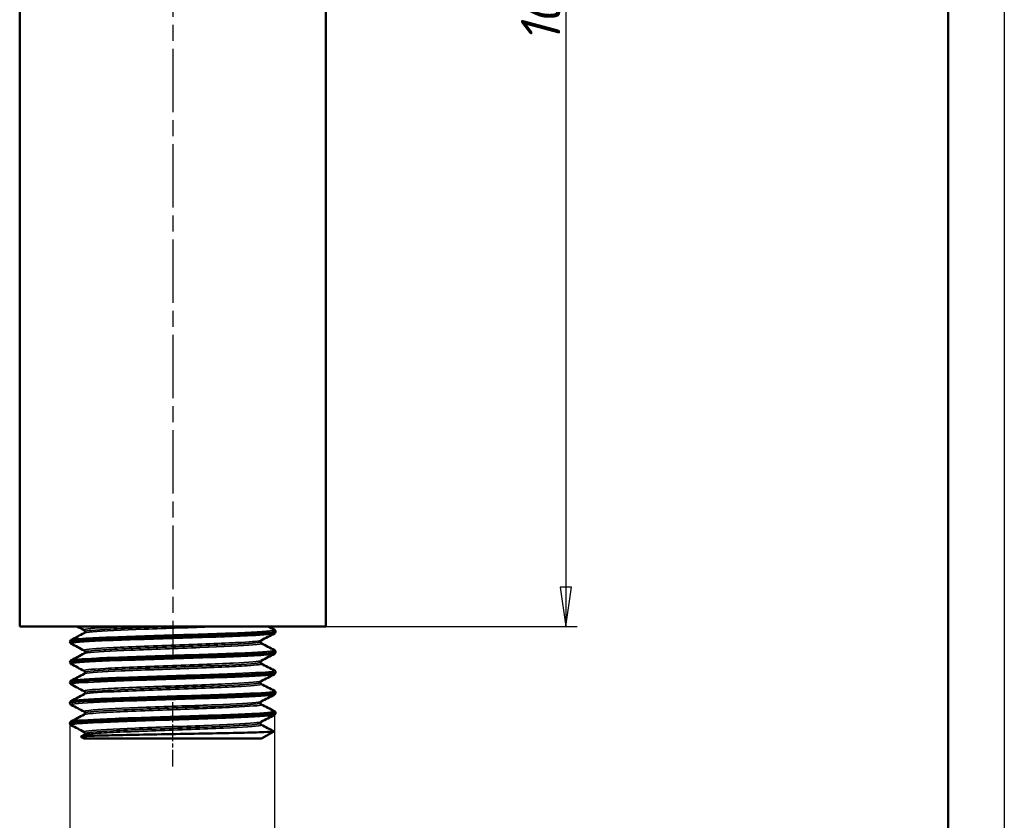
# Model space of a CAD drawing. Header units: millimetres. Extents: x -177 to 801, y -69 to 356.
# Tile 9 of 11: x 122 to 210, y 154 to 226. Entities that reach past the tile are written whole.
import ezdxf

# ---------------------------------------------------------------- set-up
doc = ezdxf.new("R2010")
doc.units = ezdxf.units.MM
doc.linetypes.add('CHAIN', pattern=[0.7087, 0.4724, -0.0591, 0.1181, -0.0591])
for name, color, linetype, lineweight in [('Видимые тонкие (ГОСТ)', 7, 'Continuous', 35), ('Видимый контур (ГОСТ)', 7, 'Continuous', 50), ('Кромка (ГОСТ)', 7, 'Continuous', 50), ('Осевая линия (ГОСТ)', 7, 'Continuous', 25), ('Размер (ГОСТ)', 7, 'Continuous', 25)]:
    doc.layers.add(name, color=color, linetype=linetype, lineweight=lineweight)
doc.styles.add('Обычный текст (ГОСТ)', font='GOST Common Italic.ttf')
doc.dimstyles.new('Обычный (ГОСТ)', dxfattribs={"dimtxt": 3.5, "dimasz": 3.5, "dimexe": 1, "dimexo": 0, "dimgap": 0.5, "dimtad": 1, "dimrnd": 1e-08, "dimtxsty": 'Обычный текст (ГОСТ)', "dimblk": 'Filled-1', "dimcen": 0.09, "dimdle": 15, "dimclrd": 256, "dimclre": 256, "dimclrt": 256, "dimazin": 2, "dimtfac": 0.714286, "dimtdec": 3, "dimtmove": 0, "dimatfit": 3, "dimfxl": 1, "dimtolj": 1, "dimlwd": 25, "dimlwe": 25, "dimarcsym": 0})

# ---------------------------------------------------------------- blocks, each defined once
blk = doc.blocks.new('Рамки ГОСТ_ граница 297x210')
at = {"layer": 'Кромка (ГОСТ)', "lineweight": 25}
blk.add_line((210, 297), (210, 0), dxfattribs=at)
at = {"layer": 'Кромка (ГОСТ)'}
blk.add_line((205, 5), (205, 292), dxfattribs=at)
blk = doc.blocks.new('Filled-1')
at = {"color": 0}
for p, q in [((0, 0), (-1, 0.143)), ((-1, 0.143), (-1, -0.143)), ((-1, 0), (0, 0)), ((-1, -0.143), (0, 0))]:
    blk.add_line(p, q, dxfattribs=at)
at = {"color": 0, "flags": 128}
blk.add_lwpolyline([(-1, -0.143), (0, 0), (-1, 0.143), (-1, -0.143)], dxfattribs=at)
at = {"color": 0}
blk.add_solid([(-1, -0.143), (0, 0), (-1, 0.143), (-1, -0.143)], dxfattribs=at)
blk = doc.blocks.new('*D9')
at = {"layer": 'Defpoints', "color": 0, "linetype": 'Continuous', "transparency": 16777216}
for p in [(149.498, 271.543), (149.498, 171.543), (170.905, 171.543)]:
    blk.add_point(p, dxfattribs=at)
at = {"layer": 'Размер (ГОСТ)', "linetype": 'Continuous', "lineweight": 25, "transparency": 16777216}
for p, q in [((149.498, 271.543), (171.905, 271.543)), ((170.905, 268.043), (170.905, 175.043)), ((149.498, 171.543), (171.905, 171.543))]:
    blk.add_line(p, q, dxfattribs=at)
at = {"layer": 'Размер (ГОСТ)', "linetype": 'Continuous', "lineweight": 25, "transparency": 16777216, "xscale": 3.5, "yscale": 3.5, "zscale": 3.5}
for p, rotation in [((170.905, 271.543), 90), ((170.905, 171.543), 270)]:
    blk.add_blockref('Filled-1', p, dxfattribs=dict(at, rotation=rotation))
at = {"layer": 'Размер (ГОСТ)', "linetype": 'Continuous', "lineweight": 25, "transparency": 16777216, "insert": (166.905, 223.513), "char_height": 3.5, "attachment_point": 1, "rotation": 90, "style": 'Обычный текст (ГОСТ)'}
blk.add_mtext('\\A1;100', dxfattribs=at)
blk = doc.blocks.new('*D11')
at = {"layer": 'Defpoints', "color": 0, "linetype": 'Continuous', "transparency": 16777216}
for p in [(144.91, 163.644), (126.679, 162.915), (144.91, 144.603)]:
    blk.add_point(p, dxfattribs=at)
at = {"layer": 'Размер (ГОСТ)', "linetype": 'Continuous', "lineweight": 25, "transparency": 16777216}
for p, q in [((144.91, 163.644), (144.91, 143.603)), ((126.679, 162.915), (126.679, 143.603)), ((130.179, 144.603), (141.41, 144.603))]:
    blk.add_line(p, q, dxfattribs=at)
at = {"layer": 'Размер (ГОСТ)', "linetype": 'Continuous', "lineweight": 25, "transparency": 16777216, "xscale": 3.5, "yscale": 3.5, "zscale": 3.5, "rotation": 180}
blk.add_blockref('Filled-1', (126.679, 144.603), dxfattribs=at)
at = {"layer": 'Размер (ГОСТ)', "linetype": 'Continuous', "lineweight": 25, "transparency": 16777216, "xscale": 3.5, "yscale": 3.5, "zscale": 3.5}
blk.add_blockref('Filled-1', (144.91, 144.603), dxfattribs=at)
at = {"layer": 'Размер (ГОСТ)', "linetype": 'Continuous', "lineweight": 25, "transparency": 16777216, "insert": (128.351, 148.606), "char_height": 3.5, "attachment_point": 1, "style": 'Обычный текст (ГОСТ)'}
blk.add_mtext('\\A1; \\fGOST Common|b0|i1;\\H3.5000;G 1/2"', dxfattribs=at)

msp = doc.modelspace()

# ---------------------------------------------------------------- linework, layer by layer
at = {"layer": 'Видимые тонкие (ГОСТ)'}
for points, knots in [([(126.792, 170.34), (126.901, 170.394), (127.473, 170.448), (128.449, 170.501), (129.799, 170.575), (131.907, 170.65), (134.199, 170.724), (136.507, 170.799), (138.976, 170.873), (140.923, 170.948), (142.858, 171.022), (144.256, 171.097), (144.734, 171.171), (144.9, 171.197), (144.954, 171.223), (144.903, 171.248)], [36.189402, 36.189402, 36.189402, 36.189402, 36.746329, 36.746329, 36.746329, 37.516377, 37.516377, 37.516377, 38.292266, 38.292266, 38.292266, 39.063515, 39.063515, 39.063515, 39.330994, 39.330994, 39.330994, 39.330994]), ([(127.958, 171.209), (127.906, 171.235), (127.947, 171.261), (128.084, 171.286), (128.493, 171.363), (129.762, 171.44), (131.523, 171.517), (131.726, 171.526), (131.935, 171.534), (132.149, 171.543)], [36.058292, 36.058292, 36.058292, 36.058292, 36.324355, 36.324355, 36.324355, 37.121106, 37.121106, 37.121106, 37.212861, 37.212861, 37.212861, 37.212861]), ([(127.96, 170.948), (128.028, 170.984), (128.278, 171.02), (128.706, 171.056), (129.612, 171.133), (131.305, 171.21), (133.294, 171.286), (135.284, 171.363), (137.544, 171.44), (139.421, 171.517), (139.637, 171.526), (139.848, 171.534), (140.053, 171.543)], [36.198339, 36.198339, 36.198339, 36.198339, 36.574162, 36.574162, 36.574162, 37.370514, 37.370514, 37.370514, 38.167265, 38.167265, 38.167265, 38.25902, 38.25902, 38.25902, 38.25902]), ([(128.024, 171.079), (128.028, 171.154), (128.86, 171.229), (130.297, 171.305), (131.815, 171.384), (133.985, 171.464), (136.136, 171.543)], [36.128316, 36.128316, 36.128316, 36.128316, 36.910419, 36.910419, 36.910419, 37.73594, 37.73594, 37.73594, 37.73594]), ([(126.791, 170.001), (126.755, 170.019), (126.771, 170.036), (126.84, 170.054), (127.131, 170.129), (128.362, 170.204), (130.195, 170.278), (132.022, 170.352), (134.427, 170.427), (136.752, 170.501), (139.07, 170.575), (141.282, 170.65), (142.785, 170.724), (144.035, 170.785), (144.782, 170.847), (144.907, 170.909)], [29.784044, 29.784044, 29.784044, 29.784044, 29.969495, 29.969495, 29.969495, 30.743662, 30.743662, 30.743662, 31.515579, 31.515579, 31.515579, 32.285627, 32.285627, 32.285627, 32.925637, 32.925637, 32.925637, 32.925637]), ([(127.953, 169.393), (127.932, 169.404), (127.927, 169.414), (127.938, 169.425), (128.019, 169.502), (128.98, 169.578), (130.54, 169.655), (132.138, 169.734), (134.346, 169.813), (136.493, 169.891), (138.605, 169.969), (140.63, 170.046), (141.973, 170.123), (143.003, 170.183), (143.621, 170.242), (143.741, 170.301)], [29.775107, 29.775107, 29.775107, 29.775107, 29.883958, 29.883958, 29.883958, 30.680959, 30.680959, 30.680959, 31.497447, 31.497447, 31.497447, 32.300522, 32.300522, 32.300522, 32.9167, 32.9167, 32.9167, 32.9167]), ([(127.956, 169.131), (127.994, 169.152), (128.094, 169.173), (128.256, 169.194), (128.852, 169.271), (130.29, 169.348), (132.152, 169.425), (134.012, 169.502), (136.27, 169.578), (138.272, 169.655), (140.323, 169.734), (142.076, 169.813), (143, 169.891), (143.581, 169.941), (143.829, 169.99), (143.738, 170.04)], [29.915153, 29.915153, 29.915153, 29.915153, 30.13215, 30.13215, 30.13215, 30.930117, 30.930117, 30.930117, 31.727118, 31.727118, 31.727118, 32.543606, 32.543606, 32.543606, 33.056746, 33.056746, 33.056746, 33.056746]), ([(128.028, 169.262), (128.034, 169.32), (128.507, 169.378), (129.392, 169.436), (130.569, 169.513), (132.461, 169.59), (134.515, 169.667), (136.6, 169.745), (138.825, 169.823), (140.522, 169.902), (142.207, 169.979), (143.349, 170.057), (143.612, 170.134), (143.653, 170.146), (143.672, 170.158), (143.671, 170.17)], [29.84513, 29.84513, 29.84513, 29.84513, 30.445417, 30.445417, 30.445417, 31.244699, 31.244699, 31.244699, 32.056104, 32.056104, 32.056104, 32.861394, 32.861394, 32.861394, 32.986723, 32.986723, 32.986723, 32.986723]), ([(126.794, 168.185), (126.74, 168.212), (126.805, 168.239), (126.996, 168.267), (127.517, 168.342), (128.964, 168.416), (130.939, 168.491), (132.911, 168.566), (135.385, 168.64), (137.68, 168.715), (139.973, 168.79), (142.06, 168.864), (143.37, 168.939), (144.274, 168.99), (144.8, 169.041), (144.904, 169.093)], [23.500859, 23.500859, 23.500859, 23.500859, 23.78549, 23.78549, 23.78549, 24.561371, 24.561371, 24.561371, 25.335949, 25.335949, 25.335949, 26.109322, 26.109322, 26.109322, 26.642451, 26.642451, 26.642451, 26.642451]), ([(126.789, 168.524), (126.918, 168.588), (127.712, 168.651), (129.033, 168.715), (130.579, 168.79), (132.827, 168.864), (135.16, 168.939), (137.491, 169.013), (139.879, 169.087), (141.672, 169.162), (143.462, 169.236), (144.638, 169.31), (144.878, 169.385), (144.929, 169.401), (144.938, 169.416), (144.906, 169.432)], [29.906216, 29.906216, 29.906216, 29.906216, 30.566699, 30.566699, 30.566699, 31.340072, 31.340072, 31.340072, 32.112337, 32.112337, 32.112337, 32.883589, 32.883589, 32.883589, 33.047809, 33.047809, 33.047809, 33.047809]), ([(127.951, 167.577), (127.81, 167.652), (128.497, 167.727), (129.829, 167.802), (131.216, 167.88), (133.283, 167.958), (135.415, 168.036), (137.534, 168.113), (139.688, 168.191), (141.242, 168.268), (142.693, 168.341), (143.602, 168.413), (143.745, 168.485)], [23.491922, 23.491922, 23.491922, 23.491922, 24.268948, 24.268948, 24.268948, 25.077943, 25.077943, 25.077943, 25.882342, 25.882342, 25.882342, 26.633514, 26.633514, 26.633514, 26.633514]), ([(127.953, 167.315), (127.968, 167.324), (127.995, 167.333), (128.033, 167.341), (128.367, 167.418), (129.568, 167.495), (131.287, 167.572), (133.004, 167.648), (135.217, 167.725), (137.284, 167.802), (139.383, 167.88), (141.304, 167.958), (142.473, 168.036), (143.411, 168.098), (143.855, 168.161), (143.742, 168.223)], [23.631968, 23.631968, 23.631968, 23.631968, 23.721685, 23.721685, 23.721685, 24.518616, 24.518616, 24.518616, 25.315107, 25.315107, 25.315107, 26.124102, 26.124102, 26.124102, 26.773561, 26.773561, 26.773561, 26.773561]), ([(128.032, 167.446), (128.033, 167.49), (128.3, 167.534), (128.825, 167.578), (129.744, 167.655), (131.44, 167.732), (133.421, 167.809), (135.425, 167.887), (137.694, 167.965), (139.551, 168.043), (141.405, 168.121), (142.823, 168.198), (143.387, 168.276), (143.577, 168.302), (143.669, 168.328), (143.666, 168.354)], [23.561945, 23.561945, 23.561945, 23.561945, 24.018537, 24.018537, 24.018537, 24.81734, 24.81734, 24.81734, 25.625663, 25.625663, 25.625663, 26.432361, 26.432361, 26.432361, 26.703538, 26.703538, 26.703538, 26.703538]), ([(126.795, 166.369), (126.728, 166.403), (126.851, 166.438), (127.169, 166.472), (127.853, 166.547), (129.436, 166.621), (131.484, 166.695), (133.531, 166.77), (136.02, 166.844), (138.269, 166.918), (140.518, 166.993), (142.503, 167.067), (143.682, 167.141), (144.399, 167.186), (144.813, 167.231), (144.902, 167.277)], [17.217673, 17.217673, 17.217673, 17.217673, 17.576142, 17.576142, 17.576142, 18.348084, 18.348084, 18.348084, 19.119522, 19.119522, 19.119522, 19.890481, 19.890481, 19.890481, 20.359266, 20.359266, 20.359266, 20.359266]), ([(126.787, 166.708), (126.926, 166.778), (127.887, 166.848), (129.448, 166.918), (131.102, 166.993), (133.411, 167.067), (135.744, 167.141), (138.075, 167.215), (140.404, 167.29), (142.096, 167.364), (143.787, 167.438), (144.821, 167.512), (144.919, 167.586), (144.932, 167.596), (144.928, 167.606), (144.908, 167.616)], [23.623031, 23.623031, 23.623031, 23.623031, 24.350272, 24.350272, 24.350272, 25.12123, 25.12123, 25.12123, 25.891733, 25.891733, 25.891733, 26.661803, 26.661803, 26.661803, 26.764624, 26.764624, 26.764624, 26.764624]), ([(127.954, 165.761), (127.836, 165.826), (128.323, 165.891), (129.335, 165.956), (130.535, 166.033), (132.456, 166.11), (134.539, 166.187), (136.619, 166.264), (138.833, 166.341), (140.533, 166.419), (142.233, 166.495), (143.398, 166.572), (143.689, 166.649), (143.714, 166.656), (143.732, 166.663), (143.745, 166.669)], [17.208736, 17.208736, 17.208736, 17.208736, 17.883227, 17.883227, 17.883227, 18.683349, 18.683349, 18.683349, 19.482874, 19.482874, 19.482874, 20.281828, 20.281828, 20.281828, 20.350329, 20.350329, 20.350329, 20.350329]), ([(127.951, 165.499), (128.097, 165.574), (129.077, 165.65), (130.623, 165.725), (132.21, 165.802), (134.373, 165.879), (136.48, 165.956), (138.584, 166.033), (140.604, 166.11), (141.95, 166.187), (143.229, 166.261), (143.882, 166.334), (143.745, 166.407)], [17.348783, 17.348783, 17.348783, 17.348783, 18.12864, 18.12864, 18.12864, 18.929386, 18.929386, 18.929386, 19.729508, 19.729508, 19.729508, 20.490375, 20.490375, 20.490375, 20.490375]), ([(128.032, 165.63), (128.03, 165.662), (128.168, 165.694), (128.449, 165.726), (129.13, 165.803), (130.642, 165.881), (132.54, 165.958), (134.437, 166.035), (136.694, 166.113), (138.648, 166.19), (140.601, 166.267), (142.226, 166.345), (143.046, 166.422), (143.458, 166.461), (143.665, 166.499), (143.665, 166.538)], [17.27876, 17.27876, 17.27876, 17.27876, 17.609977, 17.609977, 17.609977, 18.413057, 18.413057, 18.413057, 19.215509, 19.215509, 19.215509, 20.01736, 20.01736, 20.01736, 20.420352, 20.420352, 20.420352, 20.420352]), ([(126.795, 164.552), (126.715, 164.595), (126.927, 164.638), (127.431, 164.681), (128.312, 164.756), (130.074, 164.831), (132.23, 164.906), (134.384, 164.98), (136.906, 165.055), (139.099, 165.13), (141.29, 165.205), (143.127, 165.279), (144.103, 165.354), (144.567, 165.39), (144.834, 165.425), (144.901, 165.46)], [10.934488, 10.934488, 10.934488, 10.934488, 11.379604, 11.379604, 11.379604, 12.156442, 12.156442, 12.156442, 12.932582, 12.932582, 12.932582, 13.708048, 13.708048, 13.708048, 14.076081, 14.076081, 14.076081, 14.076081]), ([(126.788, 164.892), (126.796, 164.897), (126.808, 164.901), (126.823, 164.906), (127.078, 164.98), (128.279, 165.055), (130.096, 165.13), (131.912, 165.205), (134.32, 165.279), (136.657, 165.354), (138.993, 165.429), (141.23, 165.503), (142.752, 165.578), (144.261, 165.652), (145.051, 165.726), (144.91, 165.8)], [17.339846, 17.339846, 17.339846, 17.339846, 17.387192, 17.387192, 17.387192, 18.163331, 18.163331, 18.163331, 18.938797, 18.938797, 18.938797, 19.713615, 19.713615, 19.713615, 20.481439, 20.481439, 20.481439, 20.481439]), ([(127.96, 163.945), (127.866, 163.996), (128.136, 164.048), (128.761, 164.099), (129.709, 164.176), (131.456, 164.254), (133.486, 164.332), (135.514, 164.409), (137.796, 164.487), (139.658, 164.564), (141.518, 164.642), (142.935, 164.719), (143.49, 164.797), (143.624, 164.816), (143.707, 164.834), (143.741, 164.853)], [10.925551, 10.925551, 10.925551, 10.925551, 11.457479, 11.457479, 11.457479, 12.263365, 12.263365, 12.263365, 13.068432, 13.068432, 13.068432, 13.872709, 13.872709, 13.872709, 14.067144, 14.067144, 14.067144, 14.067144]), ([(127.955, 163.683), (128.074, 163.742), (128.675, 163.8), (129.679, 163.859), (131.053, 163.939), (133.164, 164.019), (135.352, 164.099), (137.474, 164.176), (139.639, 164.254), (141.205, 164.332), (142.769, 164.409), (143.715, 164.487), (143.763, 164.564), (143.768, 164.573), (143.762, 164.582), (143.744, 164.591)], [11.065597, 11.065597, 11.065597, 11.065597, 11.672819, 11.672819, 11.672819, 12.503638, 12.503638, 12.503638, 13.309524, 13.309524, 13.309524, 14.114591, 14.114591, 14.114591, 14.20719, 14.20719, 14.20719, 14.20719]), ([(128.026, 163.814), (128.025, 163.828), (128.05, 163.841), (128.102, 163.855), (128.408, 163.935), (129.652, 164.015), (131.444, 164.095), (133.187, 164.173), (135.421, 164.251), (137.483, 164.329), (139.542, 164.407), (141.401, 164.485), (142.507, 164.562), (143.264, 164.616), (143.662, 164.669), (143.667, 164.722)], [10.995574, 10.995574, 10.995574, 10.995574, 11.137317, 11.137317, 11.137317, 11.968524, 11.968524, 11.968524, 12.776774, 12.776774, 12.776774, 13.584201, 13.584201, 13.584201, 14.137167, 14.137167, 14.137167, 14.137167]), ([(126.793, 162.736), (126.698, 162.788), (127.04, 162.841), (127.795, 162.893), (128.871, 162.967), (130.774, 163.041), (132.987, 163.115), (135.198, 163.19), (137.693, 163.264), (139.792, 163.338), (141.891, 163.412), (143.57, 163.486), (144.372, 163.56), (144.674, 163.588), (144.851, 163.616), (144.902, 163.644)], [4.651303, 4.651303, 4.651303, 4.651303, 5.192132, 5.192132, 5.192132, 5.962483, 5.962483, 5.962483, 6.732618, 6.732618, 6.732618, 7.502544, 7.502544, 7.502544, 7.792895, 7.792895, 7.792895, 7.792895]), ([(126.79, 163.076), (126.814, 163.089), (126.866, 163.102), (126.947, 163.115), (127.405, 163.19), (128.78, 163.264), (130.7, 163.338), (132.619, 163.412), (135.059, 163.486), (137.357, 163.56), (139.654, 163.635), (141.781, 163.709), (143.161, 163.783), (144.408, 163.85), (145.032, 163.917), (144.909, 163.984)], [11.056661, 11.056661, 11.056661, 11.056661, 11.193232, 11.193232, 11.193232, 11.963368, 11.963368, 11.963368, 12.733293, 12.733293, 12.733293, 13.503015, 13.503015, 13.503015, 14.198253, 14.198253, 14.198253, 14.198253]), ([(127.96, 162.129), (127.885, 162.168), (128.02, 162.207), (128.37, 162.246), (129.061, 162.323), (130.58, 162.4), (132.486, 162.476), (134.391, 162.553), (136.658, 162.63), (138.629, 162.707), (140.599, 162.784), (142.247, 162.861), (143.094, 162.937), (143.46, 162.971), (143.675, 163.004), (143.737, 163.037)], [4.642366, 4.642366, 4.642366, 4.642366, 5.046639, 5.046639, 5.046639, 5.844498, 5.844498, 5.844498, 6.642109, 6.642109, 6.642109, 7.439477, 7.439477, 7.439477, 7.783958, 7.783958, 7.783958, 7.783958]), ([(127.958, 161.867), (128.056, 161.916), (128.493, 161.966), (129.236, 162.015), (130.395, 162.092), (132.282, 162.169), (134.35, 162.246), (136.418, 162.323), (138.638, 162.4), (140.367, 162.476), (142.095, 162.553), (143.309, 162.63), (143.656, 162.707), (143.759, 162.73), (143.785, 162.752), (143.74, 162.775)], [4.782412, 4.782412, 4.782412, 4.782412, 5.294683, 5.294683, 5.294683, 6.092798, 6.092798, 6.092798, 6.890657, 6.890657, 6.890657, 7.688268, 7.688268, 7.688268, 7.924005, 7.924005, 7.924005, 7.924005]), ([(128.024, 161.998), (128.024, 162.001), (128.025, 162.003), (128.027, 162.006), (128.085, 162.083), (129.021, 162.16), (130.559, 162.238), (132.098, 162.315), (134.218, 162.392), (136.302, 162.469), (138.385, 162.546), (140.403, 162.623), (141.768, 162.7), (142.984, 162.769), (143.666, 162.837), (143.672, 162.906)], [4.712389, 4.712389, 4.712389, 4.712389, 4.740511, 4.740511, 4.740511, 5.540965, 5.540965, 5.540965, 6.341162, 6.341162, 6.341162, 7.141109, 7.141109, 7.141109, 7.853982, 7.853982, 7.853982, 7.853982])]:
    msp.add_open_spline(points, degree=3, knots=knots, dxfattribs=at)
at = {"layer": 'Видимый контур (ГОСТ)'}
for p, q in [((122.198, 271.543), (122.198, 171.543)), ((149.498, 256.25), (149.498, 171.543)), ((122.198, 171.543), (149.498, 171.543)), ((145.018, 171.087), (145.018, 171.07)), ((126.679, 170.179), (126.679, 170.162)), ((145.018, 169.271), (145.018, 169.254)), ((126.679, 168.363), (126.679, 168.346)), ((145.018, 167.455), (145.018, 167.438)), ((126.679, 166.547), (126.679, 166.53)), ((145.018, 165.639), (145.018, 165.622)), ((126.679, 164.731), (126.679, 164.714)), ((145.018, 163.823), (145.018, 163.806)), ((126.679, 162.915), (126.679, 162.898)), ((127.95, 161.543), (127.665, 161.708)), ((127.666, 161.718), (127.951, 161.867)), ((143.747, 161.543), (144.859, 162.185)), ((127.95, 161.543), (143.747, 161.543))]:
    msp.add_line(p, q, dxfattribs=at)
for points in [[(127.951, 171.209), (127.738, 171.321), (127.525, 171.432), (127.312, 171.543)], [(144.344, 171.543), (144.533, 171.445), (144.721, 171.347), (144.91, 171.248)], [(126.787, 170.34), (127.175, 170.543), (127.563, 170.745), (127.951, 170.948)], [(144.91, 170.909), (144.521, 170.706), (144.133, 170.504), (143.745, 170.301)], [(127.951, 169.393), (127.563, 169.596), (127.175, 169.798), (126.787, 170.001)], [(143.745, 170.04), (144.133, 169.837), (144.521, 169.635), (144.91, 169.432)], [(126.787, 168.524), (127.175, 168.727), (127.563, 168.929), (127.951, 169.131)], [(144.91, 169.093), (144.521, 168.89), (144.133, 168.688), (143.745, 168.485)], [(127.951, 167.577), (127.563, 167.78), (127.175, 167.982), (126.787, 168.185)], [(143.745, 168.223), (144.133, 168.021), (144.521, 167.819), (144.91, 167.616)], [(126.787, 166.708), (127.175, 166.91), (127.563, 167.113), (127.951, 167.315)], [(144.91, 167.277), (144.521, 167.074), (144.133, 166.872), (143.745, 166.669)], [(127.951, 165.761), (127.563, 165.964), (127.175, 166.166), (126.787, 166.369)], [(143.745, 166.407), (144.133, 166.205), (144.521, 166.002), (144.91, 165.8)], [(126.787, 164.892), (127.175, 165.094), (127.563, 165.297), (127.951, 165.499)], [(144.91, 165.46), (144.521, 165.258), (144.133, 165.056), (143.745, 164.853)], [(127.951, 163.945), (127.563, 164.148), (127.175, 164.35), (126.787, 164.552)], [(143.745, 164.591), (144.133, 164.389), (144.521, 164.186), (144.91, 163.984)], [(126.787, 163.076), (127.175, 163.278), (127.563, 163.481), (127.951, 163.683)], [(144.91, 163.644), (144.521, 163.442), (144.133, 163.24), (143.745, 163.037)], [(127.951, 162.129), (127.563, 162.331), (127.175, 162.534), (126.787, 162.736)], [(143.745, 162.775), (144.116, 162.582), (144.487, 162.388), (144.858, 162.195)]]:
    msp.add_open_spline(points, degree=3, dxfattribs=at)
for points, knots in [([(144.91, 171.248), (144.926, 171.24), (144.944, 171.229), (144.977, 171.195), (144.989, 171.18), (145.009, 171.14), (145.017, 171.114), (145.018, 171.087)], [0, 0, 0, 0, 0.02826109, 0.02826109, 0.04295276, 0.04295276, 0.05817027, 0.05817027, 0.05817027, 0.05817027]), ([(145.018, 171.087), (145.017, 171.017), (144.177, 170.947), (142.692, 170.877), (141.129, 170.803), (138.871, 170.728), (136.528, 170.654), (134.187, 170.58), (131.789, 170.506), (129.984, 170.432), (128.179, 170.358), (126.988, 170.284), (126.733, 170.21), (126.697, 170.2), (126.679, 170.189), (126.68, 170.179)], [-39.271312, -39.271312, -39.271312, -39.271312, -38.541713, -38.541713, -38.541713, -37.773343, -37.773343, -37.773343, -37.005186, -37.005186, -37.005186, -36.237236, -36.237236, -36.237236, -36.128316, -36.128316, -36.128316, -36.128316]), ([(126.679, 170.179), (126.68, 170.216), (126.694, 170.25), (126.725, 170.295), (126.74, 170.309), (126.766, 170.329), (126.777, 170.335), (126.787, 170.34)], [0, 0, 0, 0, 0.02086898, 0.02086898, 0.04037878, 0.04037878, 0.0581412, 0.0581412, 0.0581412, 0.0581412]), ([(126.685, 170.162), (126.687, 170.21), (127.069, 170.259), (127.808, 170.307), (128.939, 170.381), (130.894, 170.455), (133.142, 170.529), (135.385, 170.603), (137.893, 170.677), (139.988, 170.751), (142.097, 170.826), (143.762, 170.9), (144.526, 170.975), (144.851, 171.007), (145.012, 171.038), (145.01, 171.07)], [29.843726, 29.843726, 29.843726, 29.843726, 30.346641, 30.346641, 30.346641, 31.116361, 31.116361, 31.116361, 31.88427, 31.88427, 31.88427, 32.657563, 32.657563, 32.657563, 32.986723, 32.986723, 32.986723, 32.986723]), ([(128.024, 171.079), (128.024, 171.114), (128.01, 171.148), (127.984, 171.186), (127.973, 171.195), (127.958, 171.206), (127.954, 171.208), (127.951, 171.209)], [0, 0, 0, 0, 0.02209726, 0.02209726, 0.04103133, 0.04103133, 0.05809744, 0.05809744, 0.05809744, 0.05809744]), ([(127.951, 170.948), (127.955, 170.95), (127.965, 170.954), (127.99, 170.98), (128, 170.993), (128.017, 171.029), (128.024, 171.054), (128.024, 171.079)], [0, 0, 0, 0, 0.02807268, 0.02807268, 0.04282446, 0.04282446, 0.05812256, 0.05812256, 0.05812256, 0.05812256]), ([(145.018, 171.07), (145.016, 171.033), (145.002, 170.999), (144.972, 170.954), (144.956, 170.94), (144.931, 170.92), (144.92, 170.914), (144.91, 170.909)], [0, 0, 0, 0, 0.02086898, 0.02086898, 0.04037878, 0.04037878, 0.0581412, 0.0581412, 0.0581412, 0.0581412]), ([(126.787, 170.001), (126.771, 170.009), (126.752, 170.02), (126.72, 170.054), (126.708, 170.069), (126.687, 170.109), (126.68, 170.135), (126.679, 170.162)], [0, 0, 0, 0, 0.02826109, 0.02826109, 0.04295276, 0.04295276, 0.05817027, 0.05817027, 0.05817027, 0.05817027]), ([(143.745, 170.301), (143.741, 170.299), (143.732, 170.295), (143.707, 170.269), (143.697, 170.256), (143.679, 170.22), (143.673, 170.195), (143.673, 170.17)], [0, 0, 0, 0, 0.02807268, 0.02807268, 0.04282446, 0.04282446, 0.05812256, 0.05812256, 0.05812256, 0.05812256]), ([(143.673, 170.17), (143.673, 170.135), (143.687, 170.101), (143.713, 170.063), (143.724, 170.054), (143.739, 170.043), (143.743, 170.041), (143.745, 170.04)], [0, 0, 0, 0, 0.02209726, 0.02209726, 0.04103133, 0.04103133, 0.05809744, 0.05809744, 0.05809744, 0.05809744]), ([(145.014, 169.271), (145.01, 169.212), (144.428, 169.153), (143.347, 169.094), (141.983, 169.019), (139.843, 168.944), (137.514, 168.87), (135.188, 168.795), (132.7, 168.721), (130.736, 168.646), (128.774, 168.571), (127.356, 168.497), (126.872, 168.422), (126.744, 168.403), (126.682, 168.383), (126.684, 168.363)], [-32.988127, -32.988127, -32.988127, -32.988127, -32.373348, -32.373348, -32.373348, -31.598601, -31.598601, -31.598601, -30.824543, -30.824543, -30.824543, -30.05115, -30.05115, -30.05115, -29.84513, -29.84513, -29.84513, -29.84513]), ([(126.682, 168.346), (126.686, 168.405), (127.281, 168.465), (128.382, 168.525), (129.753, 168.599), (131.893, 168.674), (134.217, 168.748), (136.537, 168.823), (139.012, 168.897), (140.968, 168.971), (142.921, 169.045), (144.333, 169.12), (144.82, 169.194), (144.952, 169.214), (145.015, 169.234), (145.013, 169.254)], [23.560541, 23.560541, 23.560541, 23.560541, 24.181414, 24.181414, 24.181414, 24.953863, 24.953863, 24.953863, 25.725128, 25.725128, 25.725128, 26.495305, 26.495305, 26.495305, 26.703538, 26.703538, 26.703538, 26.703538]), ([(128.024, 169.262), (128.024, 169.298), (128.01, 169.332), (127.984, 169.369), (127.973, 169.379), (127.958, 169.39), (127.954, 169.392), (127.951, 169.393)], [0, 0, 0, 0, 0.02209726, 0.02209726, 0.04103133, 0.04103133, 0.05809744, 0.05809744, 0.05809744, 0.05809744]), ([(127.951, 169.131), (127.955, 169.134), (127.965, 169.138), (127.99, 169.164), (128, 169.177), (128.017, 169.213), (128.024, 169.238), (128.024, 169.262)], [0, 0, 0, 0, 0.02807268, 0.02807268, 0.04282446, 0.04282446, 0.05812256, 0.05812256, 0.05812256, 0.05812256]), ([(144.91, 169.432), (144.926, 169.424), (144.944, 169.413), (144.977, 169.379), (144.989, 169.364), (145.009, 169.324), (145.017, 169.298), (145.018, 169.271)], [0, 0, 0, 0, 0.02826109, 0.02826109, 0.04295276, 0.04295276, 0.05817027, 0.05817027, 0.05817027, 0.05817027]), ([(145.018, 169.254), (145.016, 169.217), (145.002, 169.183), (144.972, 169.138), (144.956, 169.124), (144.931, 169.104), (144.92, 169.098), (144.91, 169.093)], [0, 0, 0, 0, 0.02086898, 0.02086898, 0.04037878, 0.04037878, 0.0581412, 0.0581412, 0.0581412, 0.0581412]), ([(126.679, 168.363), (126.68, 168.4), (126.694, 168.434), (126.725, 168.479), (126.74, 168.493), (126.766, 168.513), (126.777, 168.519), (126.787, 168.524)], [0, 0, 0, 0, 0.02086898, 0.02086898, 0.04037878, 0.04037878, 0.0581412, 0.0581412, 0.0581412, 0.0581412]), ([(126.787, 168.185), (126.771, 168.193), (126.752, 168.204), (126.72, 168.237), (126.708, 168.253), (126.687, 168.293), (126.68, 168.319), (126.679, 168.346)], [0, 0, 0, 0, 0.02826109, 0.02826109, 0.04295276, 0.04295276, 0.05817027, 0.05817027, 0.05817027, 0.05817027]), ([(143.745, 168.485), (143.741, 168.483), (143.732, 168.479), (143.707, 168.453), (143.697, 168.44), (143.679, 168.403), (143.673, 168.379), (143.673, 168.354)], [0, 0, 0, 0, 0.02807268, 0.02807268, 0.04282446, 0.04282446, 0.05812256, 0.05812256, 0.05812256, 0.05812256]), ([(143.673, 168.354), (143.673, 168.319), (143.687, 168.285), (143.713, 168.247), (143.724, 168.238), (143.739, 168.227), (143.743, 168.225), (143.745, 168.223)], [0, 0, 0, 0, 0.02209726, 0.02209726, 0.04103133, 0.04103133, 0.05809744, 0.05809744, 0.05809744, 0.05809744]), ([(126.679, 166.529), (126.681, 166.598), (127.481, 166.667), (128.905, 166.736), (130.441, 166.81), (132.686, 166.884), (135.028, 166.958), (137.369, 167.032), (139.781, 167.106), (141.61, 167.18), (143.437, 167.254), (144.661, 167.328), (144.949, 167.402), (144.995, 167.414), (145.017, 167.426), (145.016, 167.438)], [17.277356, 17.277356, 17.277356, 17.277356, 17.990573, 17.990573, 17.990573, 18.75999, 18.75999, 18.75999, 19.528934, 19.528934, 19.528934, 20.297428, 20.297428, 20.297428, 20.420352, 20.420352, 20.420352, 20.420352]), ([(145.011, 167.455), (145.009, 167.406), (144.614, 167.357), (143.85, 167.307), (142.701, 167.233), (140.731, 167.159), (138.476, 167.085), (136.223, 167.011), (133.711, 166.937), (131.624, 166.862), (129.538, 166.788), (127.899, 166.714), (127.153, 166.64), (126.839, 166.609), (126.685, 166.578), (126.686, 166.547)], [-26.704941, -26.704941, -26.704941, -26.704941, -26.193306, -26.193306, -26.193306, -25.423393, -25.423393, -25.423393, -24.653976, -24.653976, -24.653976, -23.885032, -23.885032, -23.885032, -23.561945, -23.561945, -23.561945, -23.561945]), ([(128.024, 167.446), (128.024, 167.482), (128.01, 167.516), (127.984, 167.553), (127.973, 167.563), (127.958, 167.574), (127.954, 167.576), (127.951, 167.577)], [0, 0, 0, 0, 0.02209726, 0.02209726, 0.04103133, 0.04103133, 0.05809744, 0.05809744, 0.05809744, 0.05809744]), ([(127.951, 167.315), (127.955, 167.317), (127.965, 167.322), (127.99, 167.348), (128, 167.361), (128.017, 167.397), (128.024, 167.422), (128.024, 167.446)], [0, 0, 0, 0, 0.02807268, 0.02807268, 0.04282446, 0.04282446, 0.05812256, 0.05812256, 0.05812256, 0.05812256]), ([(144.91, 167.616), (144.926, 167.608), (144.944, 167.597), (144.977, 167.563), (144.989, 167.548), (145.009, 167.508), (145.017, 167.482), (145.018, 167.455)], [0, 0, 0, 0, 0.02826109, 0.02826109, 0.04295276, 0.04295276, 0.05817027, 0.05817027, 0.05817027, 0.05817027]), ([(145.018, 167.437), (145.016, 167.401), (145.002, 167.367), (144.972, 167.322), (144.956, 167.308), (144.931, 167.288), (144.92, 167.282), (144.91, 167.277)], [0, 0, 0, 0, 0.02086898, 0.02086898, 0.04037878, 0.04037878, 0.0581412, 0.0581412, 0.0581412, 0.0581412]), ([(126.679, 166.547), (126.68, 166.584), (126.694, 166.618), (126.725, 166.663), (126.74, 166.677), (126.766, 166.696), (126.777, 166.703), (126.787, 166.708)], [0, 0, 0, 0, 0.02086898, 0.02086898, 0.04037878, 0.04037878, 0.0581412, 0.0581412, 0.0581412, 0.0581412]), ([(126.787, 166.369), (126.771, 166.377), (126.752, 166.388), (126.72, 166.421), (126.708, 166.437), (126.687, 166.477), (126.68, 166.503), (126.679, 166.529)], [0, 0, 0, 0, 0.02826109, 0.02826109, 0.04295276, 0.04295276, 0.05817027, 0.05817027, 0.05817027, 0.05817027]), ([(143.745, 166.669), (143.741, 166.667), (143.732, 166.663), (143.707, 166.637), (143.697, 166.624), (143.679, 166.587), (143.673, 166.563), (143.673, 166.538)], [0, 0, 0, 0, 0.02807268, 0.02807268, 0.04282446, 0.04282446, 0.05812256, 0.05812256, 0.05812256, 0.05812256]), ([(143.673, 166.538), (143.673, 166.503), (143.687, 166.469), (143.713, 166.431), (143.724, 166.422), (143.739, 166.411), (143.743, 166.409), (143.745, 166.407)], [0, 0, 0, 0, 0.02209726, 0.02209726, 0.04103133, 0.04103133, 0.05809744, 0.05809744, 0.05809744, 0.05809744]), ([(126.679, 164.713), (126.679, 164.718), (126.681, 164.722), (126.688, 164.727), (126.795, 164.801), (127.86, 164.876), (129.591, 164.951), (131.321, 165.025), (133.694, 165.1), (136.06, 165.174), (138.423, 165.249), (140.751, 165.323), (142.404, 165.398), (144.055, 165.472), (145.014, 165.547), (145.018, 165.621), (145.018, 165.621), (145.018, 165.622), (145.018, 165.622)], [10.994171, 10.994171, 10.994171, 10.994171, 11.040618, 11.040618, 11.040618, 11.815366, 11.815366, 11.815366, 12.589424, 12.589424, 12.589424, 13.362816, 13.362816, 13.362816, 14.135569, 14.135569, 14.135569, 14.137167, 14.137167, 14.137167, 14.137167]), ([(145.01, 165.639), (145.011, 165.599), (144.754, 165.559), (144.243, 165.519), (143.292, 165.445), (141.469, 165.37), (139.275, 165.295), (137.085, 165.221), (134.551, 165.147), (132.367, 165.072), (130.186, 164.998), (128.379, 164.924), (127.439, 164.849), (126.939, 164.81), (126.688, 164.77), (126.687, 164.731)], [-20.421756, -20.421756, -20.421756, -20.421756, -20.006284, -20.006284, -20.006284, -19.232553, -19.232553, -19.232553, -18.460103, -18.460103, -18.460103, -17.688838, -17.688838, -17.688838, -17.27876, -17.27876, -17.27876, -17.27876]), ([(128.024, 165.63), (128.024, 165.666), (128.01, 165.7), (127.984, 165.737), (127.973, 165.747), (127.958, 165.758), (127.954, 165.76), (127.951, 165.761)], [0, 0, 0, 0, 0.02209726, 0.02209726, 0.04103133, 0.04103133, 0.05809744, 0.05809744, 0.05809744, 0.05809744]), ([(127.951, 165.499), (127.955, 165.501), (127.965, 165.506), (127.99, 165.532), (128, 165.545), (128.017, 165.581), (128.024, 165.606), (128.024, 165.63)], [0, 0, 0, 0, 0.02807268, 0.02807268, 0.04282446, 0.04282446, 0.05812256, 0.05812256, 0.05812256, 0.05812256]), ([(144.91, 165.8), (144.926, 165.792), (144.944, 165.781), (144.977, 165.747), (144.989, 165.732), (145.009, 165.692), (145.017, 165.666), (145.018, 165.639)], [0, 0, 0, 0, 0.02826109, 0.02826109, 0.04295276, 0.04295276, 0.05817027, 0.05817027, 0.05817027, 0.05817027]), ([(145.018, 165.621), (145.016, 165.585), (145.002, 165.551), (144.972, 165.506), (144.956, 165.492), (144.931, 165.472), (144.92, 165.466), (144.91, 165.46)], [0, 0, 0, 0, 0.02086898, 0.02086898, 0.04037878, 0.04037878, 0.0581412, 0.0581412, 0.0581412, 0.0581412]), ([(126.679, 164.731), (126.68, 164.768), (126.694, 164.802), (126.725, 164.847), (126.74, 164.861), (126.766, 164.88), (126.777, 164.887), (126.787, 164.892)], [0, 0, 0, 0, 0.02086898, 0.02086898, 0.04037878, 0.04037878, 0.0581412, 0.0581412, 0.0581412, 0.0581412]), ([(126.787, 164.552), (126.771, 164.561), (126.752, 164.571), (126.72, 164.605), (126.708, 164.62), (126.687, 164.661), (126.68, 164.687), (126.679, 164.713)], [0, 0, 0, 0, 0.02826109, 0.02826109, 0.04295276, 0.04295276, 0.05817027, 0.05817027, 0.05817027, 0.05817027]), ([(143.745, 164.853), (143.741, 164.851), (143.732, 164.847), (143.707, 164.821), (143.697, 164.808), (143.679, 164.771), (143.673, 164.747), (143.673, 164.722)], [0, 0, 0, 0, 0.02807268, 0.02807268, 0.04282446, 0.04282446, 0.05812256, 0.05812256, 0.05812256, 0.05812256]), ([(143.673, 164.722), (143.673, 164.687), (143.687, 164.653), (143.713, 164.615), (143.724, 164.606), (143.739, 164.595), (143.743, 164.593), (143.745, 164.591)], [0, 0, 0, 0, 0.02209726, 0.02209726, 0.04103133, 0.04103133, 0.05809744, 0.05809744, 0.05809744, 0.05809744]), ([(126.682, 162.897), (126.68, 162.913), (126.717, 162.928), (126.795, 162.944), (127.169, 163.018), (128.473, 163.092), (130.353, 163.166), (132.233, 163.24), (134.668, 163.314), (136.997, 163.388), (139.326, 163.462), (141.523, 163.536), (142.994, 163.61), (144.292, 163.675), (145.011, 163.74), (145.017, 163.806)], [4.710985, 4.710985, 4.710985, 4.710985, 4.872253, 4.872253, 4.872253, 5.640623, 5.640623, 5.640623, 6.40878, 6.40878, 6.40878, 7.17673, 7.17673, 7.17673, 7.853982, 7.853982, 7.853982, 7.853982]), ([(145.01, 163.823), (145.014, 163.794), (144.883, 163.765), (144.614, 163.737), (143.922, 163.662), (142.322, 163.588), (140.252, 163.513), (138.189, 163.439), (135.682, 163.365), (133.413, 163.291), (131.15, 163.217), (129.151, 163.143), (127.956, 163.069), (127.125, 163.018), (126.69, 162.966), (126.685, 162.915)], [-14.138571, -14.138571, -14.138571, -14.138571, -13.839235, -13.839235, -13.839235, -13.067326, -13.067326, -13.067326, -12.297605, -12.297605, -12.297605, -11.529696, -11.529696, -11.529696, -10.995574, -10.995574, -10.995574, -10.995574]), ([(128.024, 163.814), (128.024, 163.85), (128.01, 163.884), (127.984, 163.921), (127.973, 163.931), (127.958, 163.941), (127.954, 163.944), (127.951, 163.945)], [0, 0, 0, 0, 0.02209726, 0.02209726, 0.04103133, 0.04103133, 0.05809744, 0.05809744, 0.05809744, 0.05809744]), ([(127.951, 163.683), (127.955, 163.685), (127.965, 163.69), (127.99, 163.715), (128, 163.728), (128.017, 163.765), (128.024, 163.789), (128.024, 163.814)], [0, 0, 0, 0, 0.02807268, 0.02807268, 0.04282446, 0.04282446, 0.05812256, 0.05812256, 0.05812256, 0.05812256]), ([(144.91, 163.984), (144.926, 163.976), (144.944, 163.965), (144.977, 163.931), (144.989, 163.916), (145.009, 163.876), (145.017, 163.85), (145.018, 163.823)], [0, 0, 0, 0, 0.02826109, 0.02826109, 0.04295276, 0.04295276, 0.05817027, 0.05817027, 0.05817027, 0.05817027]), ([(145.018, 163.805), (145.016, 163.769), (145.002, 163.734), (144.972, 163.689), (144.956, 163.676), (144.931, 163.656), (144.92, 163.65), (144.91, 163.644)], [0, 0, 0, 0, 0.02086898, 0.02086898, 0.04037878, 0.04037878, 0.0581412, 0.0581412, 0.0581412, 0.0581412]), ([(126.679, 162.915), (126.68, 162.952), (126.694, 162.986), (126.725, 163.031), (126.74, 163.045), (126.766, 163.064), (126.777, 163.071), (126.787, 163.076)], [0, 0, 0, 0, 0.02086898, 0.02086898, 0.04037878, 0.04037878, 0.0581412, 0.0581412, 0.0581412, 0.0581412]), ([(126.787, 162.736), (126.771, 162.745), (126.752, 162.755), (126.72, 162.789), (126.708, 162.804), (126.687, 162.845), (126.68, 162.87), (126.679, 162.897)], [0, 0, 0, 0, 0.02826109, 0.02826109, 0.04295276, 0.04295276, 0.05817027, 0.05817027, 0.05817027, 0.05817027]), ([(143.745, 163.037), (143.741, 163.035), (143.732, 163.031), (143.707, 163.005), (143.697, 162.992), (143.679, 162.955), (143.673, 162.931), (143.673, 162.906)], [0, 0, 0, 0, 0.02807268, 0.02807268, 0.04282446, 0.04282446, 0.05812256, 0.05812256, 0.05812256, 0.05812256]), ([(143.673, 162.906), (143.673, 162.87), (143.687, 162.837), (143.713, 162.799), (143.724, 162.79), (143.739, 162.779), (143.743, 162.776), (143.745, 162.775)], [0, 0, 0, 0, 0.02209726, 0.02209726, 0.04103133, 0.04103133, 0.05809744, 0.05809744, 0.05809744, 0.05809744]), ([(127.665, 161.708), (127.64, 161.722), (127.727, 161.737), (128.194, 161.771), (128.668, 161.791), (129.973, 161.83), (130.795, 161.85), (132.687, 161.889), (133.74, 161.909), (135.946, 161.948), (137.077, 161.968), (139.269, 162.008), (140.308, 162.027), (142.153, 162.067), (142.939, 162.086), (144.149, 162.126), (144.558, 162.145), (144.839, 162.175), (144.877, 162.185), (144.858, 162.195)], [-2.947255, -2.947255, -2.947255, -2.947255, -2.711365, -2.711365, -2.386171, -2.386171, -2.057053, -2.057053, -1.724012, -1.724012, -1.38705, -1.38705, -1.046166, -1.046166, -0.701363, -0.701363, -0.352641, -0.352641, -0.177253, -0.177253, -0.177253, -0.177253]), ([(128.024, 161.998), (128.024, 162.034), (128.01, 162.067), (127.984, 162.105), (127.973, 162.114), (127.958, 162.125), (127.954, 162.128), (127.951, 162.129)], [0, 0, 0, 0, 0.02209726, 0.02209726, 0.04103133, 0.04103133, 0.05809744, 0.05809744, 0.05809744, 0.05809744]), ([(127.951, 161.867), (127.955, 161.869), (127.965, 161.874), (127.99, 161.899), (128, 161.912), (128.017, 161.949), (128.024, 161.973), (128.024, 161.998)], [0, 0, 0, 0, 0.02807268, 0.02807268, 0.04282446, 0.04282446, 0.05812256, 0.05812256, 0.05812256, 0.05812256])]:
    msp.add_open_spline(points, degree=3, knots=knots, dxfattribs=at)
at = {"layer": 'Осевая линия (ГОСТ)', "linetype": 'CHAIN', "ltscale": 11.993792}
msp.add_line((135.848, 274.043), (135.848, 169.043), dxfattribs=at)
at = {"layer": 'Осевая линия (ГОСТ)', "linetype": 'CHAIN', "ltscale": 3.185248}
msp.add_line((135.848, 159.043), (135.848, 164.777), dxfattribs=at)

# ---------------------------------------------------------------- block references
msp.add_blockref('Рамки ГОСТ_ граница 297x210', (0, 0))

# ---------------------------------------------------------------- dimensions: what is measured, and where the dimension line sits
at = {"layer": 'Размер (ГОСТ)', "linetype": 'Continuous', "lineweight": 25}
dim = msp.add_linear_dim(base=(170.905, 171.543), p1=(149.498, 271.543), p2=(149.498, 171.543), angle=90, dimstyle='Обычный (ГОСТ)', override={"dimgap": 0.5, "dimdec": 2, "dimtol": 0, "dimlim": 0, "dimtp": 0, "dimtm": 0, "dimtdec": 3, "dimtofl": 0, "dimatfit": 1}, dxfattribs=at)
dim.commit()
dim.dimension.update_dxf_attribs({"geometry": '*D9', "text_midpoint": (170.905, 226.543), "dimtype": 160})
dim = msp.add_linear_dim(base=(144.91, 144.603), p1=(126.679, 162.915), p2=(144.91, 163.644), angle=180, text=' \\fGOST Common|b0|i1;\\H3.5000;G 1/2"', dimstyle='Обычный (ГОСТ)', override={"dimgap": 0.5, "dimdec": 2, "dimtol": 0, "dimlim": 0, "dimtp": 0, "dimtm": 0, "dimtdec": 3, "dimtofl": 0, "dimatfit": 1}, dxfattribs=at)
dim.commit()
dim.dimension.update_dxf_attribs({"geometry": '*D11', "text_midpoint": (135.794, 144.603), "dimtype": 160})

doc.saveas('drawing.dxf')
